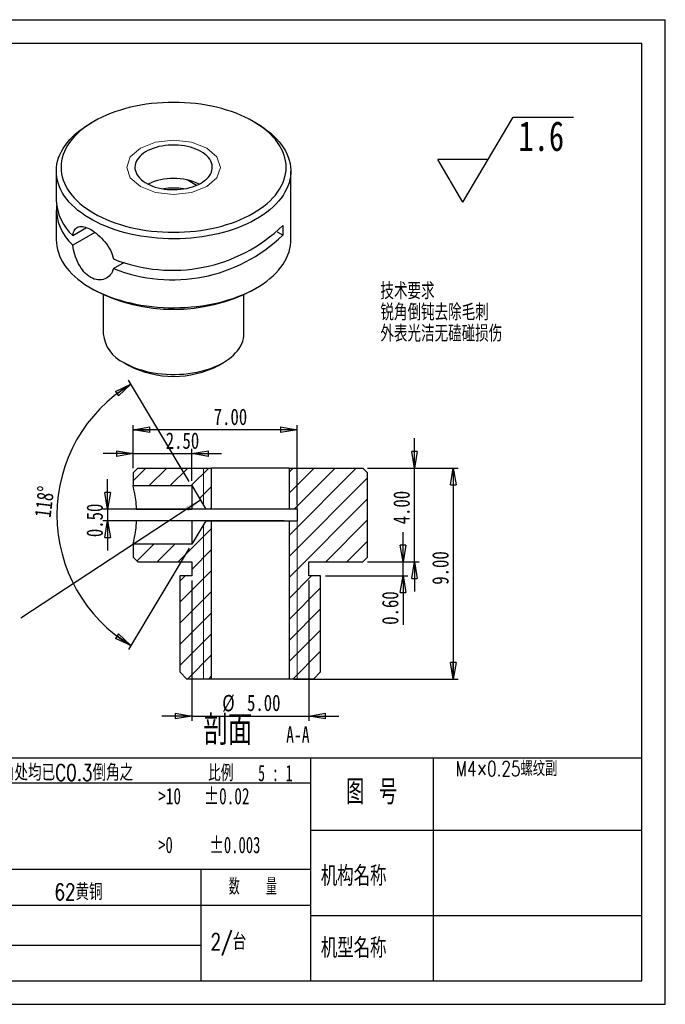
# Model space of a CAD drawing. Header units: millimetres. Extents: x 0 to 297, y 0 to 210.
# Tile 2 of 2: x 159 to 297, y 0 to 210. Entities that reach past the tile are written whole.
import ezdxf

# ---------------------------------------------------------------- set-up
doc = ezdxf.new("R2010")
doc.units = ezdxf.units.MM
doc.layers.add('图层0', color=7, linetype='Continuous', lineweight=25)
doc.layers.add('标注', color=7, linetype='Continuous')
doc.styles.add('SLDTEXTSTYLE0', font='TXT', dxfattribs={"width": 0.75, "bigfont": 'bigfont'})
doc.styles.add('SLDTEXTSTYLE1', font='TXT', dxfattribs={"width": 0.666667, "bigfont": 'bigfont'})
doc.styles.add('SLDTEXTSTYLE11', font='TXT', dxfattribs={"width": 0.7})
doc.styles.add('SLDTEXTSTYLE12', font='TXT', dxfattribs={"width": 0.7, "bigfont": 'bigfont'})
doc.styles.add('SLDTEXTSTYLE13', font='TXT', dxfattribs={"width": 0.62})
doc.styles.add('SLDTEXTSTYLE3', font='TXT', dxfattribs={"width": 0.681818})
doc.styles.add('SLDTEXTSTYLE5', font='TXT', dxfattribs={"width": 0.653846})
doc.styles.add('SLDTEXTSTYLE6', font='TXT', dxfattribs={"width": 0.6, "bigfont": 'bigfont'})
doc.styles.add('SLDTEXTSTYLE9', font='TXT', dxfattribs={"width": 0.75})
doc.dimstyles.new('SLDDIMSTYLE2', dxfattribs={"dimtxt": 0.18, "dimasz": 3.556, "dimexe": 0, "dimexo": 0.0625, "dimgap": 0, "dimtad": 0, "dimtih": 1, "dimtoh": 1, "dimdec": 0, "dimrnd": 1e-09, "dimzin": 0, "dimdsep": 46, "dimtxsty": 'Standard', "dimsah": 1, "dimcen": 0.09, "dimadec": 0, "dimazin": 0, "dimtfac": 3.556, "dimtdec": 0, "dimtofl": 0, "dimtmove": 0, "dimatfit": 3, "dimfxl": 0, "dimfrac": 2, "dimtolj": 1, "dimtzin": 0, "dimarcsym": 0})
doc.dimstyles.new('SLDDIMSTYLE3', dxfattribs={"dimtxt": 3.5, "dimasz": 3.556, "dimexe": 0, "dimexo": 0.0625, "dimgap": 0.875, "dimtad": 1, "dimlfac": 0.2, "dimrnd": 1e-09, "dimzin": 4, "dimdsep": 46, "dimtxsty": 'SLDTEXTSTYLE9', "dimblk1": 'CLOSED', "dimblk2": 'CLOSED', "dimsah": 1, "dimcen": 0.09, "dimadec": 0, "dimazin": 1, "dimtfac": 1, "dimtofl": 0, "dimtmove": 0, "dimatfit": 3, "dimldrblk": 'CLOSED', "dimfxl": 0, "dimfrac": 2, "dimtolj": 1, "dimtzin": 12, "dimarcsym": 0})
doc.dimstyles.new('SLDDIMSTYLE4', dxfattribs={"dimtxt": 3.5, "dimasz": 3.556, "dimexe": 0, "dimexo": 0.0625, "dimgap": 0.875, "dimtad": 1, "dimlfac": 0.2, "dimrnd": 1e-09, "dimzin": 0, "dimdsep": 46, "dimtxsty": 'SLDTEXTSTYLE9', "dimblk1": 'CLOSED', "dimblk2": 'CLOSED', "dimsah": 1, "dimcen": 0.09, "dimadec": 0, "dimazin": 0, "dimtfac": 1, "dimtmove": 0, "dimatfit": 0, "dimldrblk": 'CLOSED', "dimfxl": 0, "dimfrac": 2, "dimtolj": 1, "dimtzin": 12, "dimarcsym": 0})
doc.dimstyles.new('SLDDIMSTYLE5', dxfattribs={"dimtxt": 3.5, "dimasz": 3.556, "dimexe": 0, "dimexo": 0.0625, "dimgap": 0.875, "dimtad": 1, "dimlfac": 0.2, "dimrnd": 1e-09, "dimzin": 4, "dimdsep": 46, "dimtxsty": 'SLDTEXTSTYLE9', "dimblk1": 'CLOSED', "dimblk2": 'CLOSED', "dimsah": 1, "dimcen": 0.09, "dimadec": 0, "dimazin": 1, "dimtfac": 1, "dimtmove": 0, "dimatfit": 0, "dimldrblk": 'CLOSED', "dimfxl": 0, "dimfrac": 2, "dimtolj": 1, "dimtzin": 12, "dimarcsym": 0})
doc.dimstyles.new('SLDDIMSTYLE6', dxfattribs={"dimtxt": 3.5, "dimasz": 3.556, "dimexe": 0, "dimexo": 0.0625, "dimgap": 0.875, "dimtad": 1, "dimdec": 4, "dimlfac": 0.2, "dimzin": 12, "dimdsep": 46, "dimtxsty": 'SLDTEXTSTYLE9', "dimblk1": 'CLOSED', "dimblk2": 'CLOSED', "dimsah": 1, "dimcen": 0.09, "dimazin": 3, "dimtfac": 1, "dimtofl": 0, "dimtmove": 0, "dimatfit": 3, "dimldrblk": 'CLOSED', "dimfxl": 0, "dimfrac": 2, "dimtolj": 1, "dimtzin": 12, "dimarcsym": 0})

# ---------------------------------------------------------------- blocks, each defined once
blk = doc.blocks.new('SW_SFSYMBOL_0')
at = {"layer": '图层0', "color": 0}
for p, q in [((-11.87, -9.07), (-1.17, 9.07)), ((-1.17, 9.07), (11.73, 9.07)), ((-11.87, -9.07), (-17.23, 0)), ((-6.52, 0), (-17.23, 0))]:
    blk.add_line(p, q, dxfattribs=at)
at = {"layer": '图层0', "color": 0, "insert": (0, 8.19), "char_height": 6.35, "attachment_point": 1, "style": 'SLDTEXTSTYLE9'}
blk.add_mtext('1.6', dxfattribs=at)
blk = doc.blocks.new('_Closed')
at = {"color": 0, "linetype": 'ByBlock', "lineweight": -2}
for p, q in [((-1, 0.166667), (0, 0)), ((-1, 0.166667), (-1, -0.166667)), ((0, 0), (-1, -0.166667)), ((0, 0), (-1, 0))]:
    blk.add_line(p, q, dxfattribs=at)
blk = doc.blocks.new('_D_4')
at = {"layer": '标注'}
for p, q in [((183.52, 114.38), (183.52, 123.55)), ((218.52, 122.55), (183.52, 122.55)), ((218.52, 106.63), (218.52, 123.55))]:
    blk.add_line(p, q, dxfattribs=at)
at = {"layer": '标注', "xscale": 3.556, "yscale": 3.556, "rotation": 180.0000000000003}
blk.add_blockref('_Closed', (183.52, 122.55, 12.07), dxfattribs=at)
at = {"layer": '标注', "xscale": 3.556, "yscale": 3.556}
blk.add_blockref('_Closed', (218.52, 122.55, 12.07), dxfattribs=at)
at = {"layer": '标注', "insert": (200.71, 127.06), "char_height": 3.5, "attachment_point": 1, "style": 'SLDTEXTSTYLE9'}
blk.add_mtext('7.00', dxfattribs=at)
blk = doc.blocks.new('_D_5')
at = {"layer": '标注'}
for p, q in [((178.08, 105.63), (178.08, 111.98)), ((215.77, 105.63), (177.08, 105.63)), ((178.08, 105.63), (178.08, 103.13)), ((215.77, 103.13), (177.08, 103.13)), ((178.08, 103.13), (178.08, 96.78))]:
    blk.add_line(p, q, dxfattribs=at)
at = {"layer": '标注', "xscale": 3.556, "yscale": 3.556}
for p, rotation in [((178.08, 105.63, 12.07), 270.0000000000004), ((178.08, 103.13, 12.07), 90.0000000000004)]:
    blk.add_blockref('_Closed', p, dxfattribs=dict(at, rotation=rotation))
at = {"layer": '标注', "insert": (173.57, 99.64), "char_height": 3.5, "attachment_point": 1, "rotation": 90, "style": 'SLDTEXTSTYLE9'}
blk.add_mtext('0.50', dxfattribs=at)
blk = doc.blocks.new('_D_6')
at = {"layer": '标注'}
for p, q in [((243.52, 114.38), (243.52, 120.73)), ((233.52, 114.38), (244.52, 114.38)), ((243.52, 94.38), (243.52, 114.38)), ((233.52, 94.38), (244.52, 94.38)), ((243.52, 94.38), (243.52, 88.03))]:
    blk.add_line(p, q, dxfattribs=at)
at = {"layer": '标注', "xscale": 3.556, "yscale": 3.556}
for p, rotation in [((243.52, 114.38, 12.07), 270.0000000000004), ((243.52, 94.38, 12.07), 90.00000000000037)]:
    blk.add_blockref('_Closed', p, dxfattribs=dict(at, rotation=rotation))
at = {"layer": '标注', "insert": (239, 102.37), "char_height": 3.5, "attachment_point": 1, "rotation": 90, "style": 'SLDTEXTSTYLE9'}
blk.add_mtext('4.00', dxfattribs=at)
blk = doc.blocks.new('_D_7')
at = {"layer": '标注'}
for p, q in [((233.52, 114.38), (252.8, 114.38)), ((251.8, 114.38), (251.8, 69.38)), ((217.77, 69.38), (252.8, 69.38))]:
    blk.add_line(p, q, dxfattribs=at)
at = {"layer": '标注', "xscale": 3.556, "yscale": 3.556}
for p, rotation in [((251.8, 114.38, 12.07), 90.0000000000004), ((251.8, 69.38, 12.07), 270.0000000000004)]:
    blk.add_blockref('_Closed', p, dxfattribs=dict(at, rotation=rotation))
at = {"layer": '标注', "insert": (247.29, 89.49), "char_height": 3.5, "attachment_point": 1, "rotation": 90, "style": 'SLDTEXTSTYLE9'}
blk.add_mtext('9.00', dxfattribs=at)
blk = doc.blocks.new('_D_8')
at = {"layer": '标注'}
for p, q in [((183.52, 114.38), (183.52, 118.46)), ((196.02, 111.63), (196.02, 118.46)), ((183.52, 117.46), (177.17, 117.46)), ((183.52, 117.46), (196.02, 117.46)), ((196.02, 117.46), (202.37, 117.46))]:
    blk.add_line(p, q, dxfattribs=at)
at = {"layer": '标注', "xscale": 3.556, "yscale": 3.556}
for p, rotation in [((183.52, 117.46, 12.07), 1.119555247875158e-12), ((196.02, 117.46, 12.07), 180.0000000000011)]:
    blk.add_blockref('_Closed', p, dxfattribs=dict(at, rotation=rotation))
at = {"layer": '标注', "insert": (190.48, 121.97), "char_height": 3.5, "attachment_point": 1, "style": 'SLDTEXTSTYLE9'}
blk.add_mtext('2.50', dxfattribs=at)
blk = doc.blocks.new('_D_9')
at = {"layer": '标注'}
for p, q in [((195.5, 111.49), (182.52, 133.09)), ((195.5, 97.27), (182.52, 75.67))]:
    blk.add_line(p, q, dxfattribs=at)
blk.add_arc((199.77, 104.38), 32.49, 121, 239, dxfattribs=at)
at = {"layer": '标注', "xscale": 3.556, "yscale": 3.556}
for p, rotation in [((183.04, 132.23, 12.07), 34.12263304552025), ((183.04, 76.53, 12.07), 325.8773669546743)]:
    blk.add_blockref('_Closed', p, dxfattribs=dict(at, rotation=rotation))
at = {"layer": '标注', "insert": (162.45, 104.08), "char_height": 3.5, "attachment_point": 1, "rotation": 83.0461, "style": 'SLDTEXTSTYLE9'}
blk.add_mtext('118°', dxfattribs=at)
blk = doc.blocks.new('_D_10')
at = {"layer": '图层0'}
for p, q in [((196.02, 90.38), (196.02, 60.48)), ((221.02, 90.38), (221.02, 60.48)), ((196.02, 61.48), (189.67, 61.48)), ((196.02, 61.48), (221.02, 61.48)), ((221.02, 61.48), (227.37, 61.48))]:
    blk.add_line(p, q, dxfattribs=at)
at = {"layer": '图层0', "xscale": 3.556, "yscale": 3.556}
blk.add_blockref('_Closed', (196.02, 61.48, 12.07), dxfattribs=at)
at = {"layer": '图层0', "xscale": 3.556, "yscale": 3.556, "rotation": 180.0000000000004}
blk.add_blockref('_Closed', (221.02, 61.48, 12.07), dxfattribs=at)
at = {"layer": '图层0', "char_height": 3.5, "attachment_point": 1, "style": 'SLDTEXTSTYLE9'}
for s, insert in [('%%c', (202.53, 65.99)), ('5.00', (207.81, 66.05))]:
    blk.add_mtext(s, dxfattribs=dict(at, insert=insert))
blk = doc.blocks.new('_D_11')
at = {"layer": '图层0'}
for p, q in [((241.09, 94.38), (241.09, 100.73)), ((233.52, 94.38), (242.09, 94.38)), ((241.09, 91.38), (241.09, 94.38)), ((224.52, 91.38), (242.09, 91.38)), ((241.09, 91.38), (241.09, 80.94))]:
    blk.add_line(p, q, dxfattribs=at)
at = {"layer": '图层0', "xscale": 3.556, "yscale": 3.556}
for p, rotation in [((241.09, 94.38, 12.07), 270.0000000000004), ((241.09, 91.38, 12.07), 90.0000000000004)]:
    blk.add_blockref('_Closed', p, dxfattribs=dict(at, rotation=rotation))
at = {"layer": '图层0', "insert": (236.58, 80.94), "char_height": 3.5, "attachment_point": 1, "rotation": 90, "style": 'SLDTEXTSTYLE9'}
blk.add_mtext('0.60', dxfattribs=at)

msp = doc.modelspace()

# ---------------------------------------------------------------- hatches: boundary and pattern name
at = {"layer": '图层0', "linetype": 'Continuous', "lineweight": 18}
h = msp.add_hatch(dxfattribs=at)
h.set_pattern_fill('ANSI31', color=256, angle=3e-322, style=0)
h.paths.add_polyline_path([(200.2660236, 114.3781781), (184.5160236, 114.3781781), (183.5160236, 113.3781781), (183.5160236, 110.6281781), (196.0160236, 110.6281781), (199.0203267, 105.6281781), (200.2660236, 105.6281781)], flags=0)
h = msp.add_hatch(dxfattribs=at)
h.set_pattern_fill('ANSI31', color=256, angle=3e-322, style=0)
h.paths.add_polyline_path([(233.5160236, 113.3781781), (232.5160236, 114.3781781), (216.7660236, 114.3781781), (216.7660236, 105.6281781), (218.5160236, 105.6281781), (218.5160236, 103.1281781), (216.7660236, 103.1281781), (216.7660236, 69.3781781), (222.0160236, 69.3781781), (223.5160236, 70.8781781), (223.5160236, 91.3781781), (221.0160236, 91.3781781), (221.0160236, 94.3781781), (232.5160236, 94.3781781), (233.5160236, 95.3781781)], flags=0)
h = msp.add_hatch(dxfattribs=at)
h.set_pattern_fill('ANSI31', color=256, angle=3e-322, style=0)
h.paths.add_polyline_path([(183.5160236, 95.3781781), (184.5160236, 94.3781781), (196.0160236, 94.3781781), (196.0160236, 91.3781781), (193.5160236, 91.3781781), (193.5160236, 70.8781781), (195.0160236, 69.3781781), (200.2660236, 69.3781781), (200.2660236, 103.1281781), (199.0203267, 103.1281781), (196.0160236, 98.1281781), (183.5160236, 98.1281781)], flags=0)

# ---------------------------------------------------------------- linework, layer by layer
at = {"color": 7, "linetype": 'Continuous', "lineweight": 25}
for p, q in [((175.1840619, 188.3060569), (174.4768402, 187.8976538)), ((209.8379241, 187.8976538), (209.1307024, 188.3060569)), ((167.1573821, 177.6942109), (167.1573821, 171.3660196)), ((217.1573821, 162.9964763), (217.1573821, 177.6942109)), ((197.0382886, 174.6710614), (195.029491, 175.8307156)), ((167.1573821, 169.3246676), (167.1573821, 162.9964763)), ((215.4303017, 166.0949303), (215.4303017, 164.0535782)), ((170.6881186, 163.9715359), (173.6081158, 165.6572143)), ((175.3797866, 164.6386261), (170.6881186, 161.9301838)), ((215.4303017, 164.0535782), (214.323908, 164.6922857)), ((179.3483727, 156.9307256), (181.6630294, 158.2669485)), ((174.4768402, 152.7930334), (175.1840619, 152.3846303)), ((177.1573821, 151.3644537), (177.1573821, 142.9912264)), ((207.1573821, 142.9912264), (207.1573821, 151.3644537)), ((209.1307024, 152.3846303), (209.8379241, 152.7930334)), ((181.549057, 136.8691607), (182.6098895, 136.256556)), ((201.7048748, 136.256556), (202.7657073, 136.8691607)), ((183.5160236, 113.3781781), (184.5160236, 114.3781781)), ((184.5160236, 114.3781781), (200.2660236, 114.3781781)), ((200.2660236, 105.6281781), (200.2660236, 114.3781781)), ((216.7660236, 114.3781781), (200.2660236, 114.3781781)), ((216.7660236, 114.3781781), (216.7660236, 105.6281781)), ((216.7660236, 114.3781781), (232.5160236, 114.3781781)), ((232.5160236, 114.3781781), (233.5160236, 113.3781781)), ((183.5160236, 113.3781781), (183.5160236, 110.6281781)), ((233.5160236, 95.3781781), (233.5160236, 113.3781781)), ((183.5160236, 110.6281781), (196.0160236, 110.6281781)), ((196.0160236, 110.6281781), (196.0160236, 105.6281781)), ((196.0160236, 110.6281781), (199.0203267, 105.6281781)), ((184.2776243, 105.6281781), (196.0160236, 105.6281781)), ((200.2660236, 105.6281781), (199.0203267, 105.6281781)), ((216.7660236, 105.6281781), (200.2660236, 105.6281781)), ((218.5160236, 105.6281781), (216.7660236, 105.6281781)), ((218.5160236, 105.6281781), (218.5160236, 103.1281781)), ((196.0160236, 103.1281781), (184.2776243, 103.1281781)), ((196.0160236, 103.1281781), (196.0160236, 98.1281781)), ((199.0203267, 103.1281781), (196.0160236, 98.1281781)), ((199.0203267, 103.1281781), (200.2660236, 103.1281781)), ((200.2660236, 69.3781781), (200.2660236, 103.1281781)), ((200.2660236, 103.1281781), (216.7660236, 103.1281781)), ((216.7660236, 103.1281781), (216.7660236, 69.3781781)), ((216.7660236, 103.1281781), (218.5160236, 103.1281781)), ((183.5160236, 98.1281781), (183.5160236, 95.3781781)), ((196.0160236, 98.1281781), (183.5160236, 98.1281781)), ((184.5160236, 94.3781781), (183.5160236, 95.3781781)), ((233.5160236, 95.3781781), (232.5160236, 94.3781781)), ((184.5160236, 94.3781781), (196.0160236, 94.3781781)), ((196.0160236, 94.3781781), (196.0160236, 91.3781781)), ((221.0160236, 91.3781781), (221.0160236, 94.3781781)), ((221.0160236, 94.3781781), (232.5160236, 94.3781781)), ((193.5160236, 91.3781781), (193.5160236, 70.8781781)), ((196.0160236, 91.3781781), (193.5160236, 91.3781781)), ((223.5160236, 91.3781781), (221.0160236, 91.3781781)), ((223.5160236, 70.8781781), (223.5160236, 91.3781781)), ((195.0160236, 69.3781781), (193.5160236, 70.8781781)), ((200.2660236, 69.3781781), (195.0160236, 69.3781781)), ((216.7660236, 69.3781781), (200.2660236, 69.3781781)), ((222.0160236, 69.3781781), (216.7660236, 69.3781781)), ((223.5160236, 70.8781781), (222.0160236, 69.3781781))]:
    msp.add_line(p, q, dxfattribs=at)
at = {"color": 7, "linetype": 'Continuous', "lineweight": 18}
for p, q in [((198.5160236, 114.3781781), (198.5160236, 106.4674794)), ((218.5160236, 114.3781781), (218.5160236, 105.6281781)), ((218.5160236, 103.1281781), (218.5160236, 69.3781781)), ((198.5160236, 102.2888768), (198.5160236, 69.3781781))]:
    msp.add_line(p, q, dxfattribs=at)
at = {"color": 7, "linetype": 'Continuous', "lineweight": 25, "flags": 128}
for points in [[(209.1279449, 188.3076491), (208.2747971, 188.7765593), (207.382821, 189.2207382), (206.4541655, 189.6391159), (205.4910677, 190.0306843), (204.495848, 190.3945002), (203.4709038, 190.7296872), (202.4187044, 191.0354376), (201.3417845, 191.311015), (200.2427386, 191.5557554), (199.1242144, 191.7690693), (197.9889065, 191.9504427), (196.8395499, 192.0994387), (195.6789135, 192.2156984), (194.5097935, 192.2989417), (193.3350063, 192.348968), (192.1573821, 192.3656568), (190.979758, 192.348968), (189.8049708, 192.2989417), (188.6358508, 192.2156984), (187.4752144, 192.0994387), (186.3258578, 191.9504427), (185.1905499, 191.7690693), (184.0720257, 191.5557554), (182.9729798, 191.311015), (181.8960599, 191.0354376), (180.8438605, 190.7296872), (179.8189163, 190.3945002), (178.8236966, 190.0306843), (177.8605988, 189.6391159), (176.9319433, 189.2207382), (176.0399672, 188.7765593), (175.1868194, 188.3076491), (174.3745551, 187.8151373), (173.6051313, 187.3002105), (172.8804014, 186.7641091), (172.2021114, 186.2081246), (171.5718955, 185.6335965), (170.9912718, 185.0419088), (170.4616391, 184.434487), (169.9842734, 183.8127944), (169.5603246, 183.1783287), (169.1908141, 182.5326184), (168.8766321, 181.8772191), (168.6185354, 181.2137096), (168.4171459, 180.5436885), (168.2729487, 179.8687699), (168.1862912, 179.1905797), (168.1573821, 178.5107517), (168.1862912, 177.8309238), (168.2729487, 177.1527336), (168.4171459, 176.4778149), (168.6185354, 175.8077938), (168.8766321, 175.1442844), (169.1908141, 174.4888851), (169.5603246, 173.8431748), (169.9842734, 173.2087091), (170.4616391, 172.5870165), (170.9912718, 171.9795947), (171.5718955, 171.387907), (172.2021114, 170.8133789), (172.8804014, 170.2573944), (173.6051313, 169.721293), (174.3745551, 169.2063662), (175.1868194, 168.7138544), (176.0399672, 168.2449442), (176.9319433, 167.8007653), (177.8605988, 167.3823876), (178.8236966, 166.9908192), (179.8189163, 166.6270033), (180.8438605, 166.2918163), (181.8960599, 165.9860659), (182.9729798, 165.7104885), (184.0720257, 165.4657481), (185.1905499, 165.2524342), (186.3258578, 165.0710608), (187.4752144, 164.9220648), (188.6358508, 164.8058051), (189.8049708, 164.7225618), (190.979758, 164.6725355), (192.1573821, 164.6558467), (193.3350063, 164.6725355), (194.5097935, 164.7225618), (195.6789135, 164.8058051), (196.8395499, 164.9220648), (197.9889065, 165.0710608), (199.1242144, 165.2524342), (200.2427386, 165.4657481), (201.3417845, 165.7104885), (202.4187044, 165.9860659), (203.4709038, 166.2918163), (204.495848, 166.6270033), (205.4910677, 166.9908192), (206.4541655, 167.3823876), (207.382821, 167.8007653), (208.2747971, 168.2449442), (209.1279449, 168.7138544), (209.9402092, 169.2063662), (210.709633, 169.721293), (211.4343629, 170.2573944), (212.1126528, 170.8133789), (212.7428688, 171.387907), (213.3234925, 171.9795947), (213.8531252, 172.5870165), (214.3304909, 173.2087091), (214.7544397, 173.8431748), (215.1239502, 174.4888851), (215.4381322, 175.1442844), (215.6962289, 175.8077938), (215.8976184, 176.4778149), (216.0418156, 177.1527336), (216.1284731, 177.8309238), (216.1573821, 178.5107517), (216.1284731, 179.1905797), (216.0418156, 179.8687699), (215.8976184, 180.5436885), (215.6962289, 181.2137096), (215.4381322, 181.8772191), (215.1239502, 182.5326184), (214.7544397, 183.1783287), (214.3304909, 183.8127944), (213.8531252, 184.434487), (213.3234925, 185.0419088), (212.7428688, 185.6335965), (212.1126528, 186.2081246), (211.4343629, 186.7641091), (210.709633, 187.3002105), (209.9402092, 187.8151373), (209.1279449, 188.3076491)], [(209.8350517, 187.8993123), (210.6622754, 187.3982941), (211.4469374, 186.8749563), (212.1872327, 186.3305024), (212.8814587, 185.7661847), (213.5280187, 185.1833013), (214.1254256, 184.5831927), (214.6723052, 183.9672393), (215.1673998, 183.3368576), (215.6095706, 182.6934977), (215.9978006, 182.0386393), (216.3311969, 181.3737886), (216.6089927, 180.7004747), (216.830549, 180.0202463), (216.9953561, 179.334668), (217.1030352, 178.6453165), (217.1533385, 177.9537775), (217.1461502, 177.2616415), (217.081487, 176.5705003), (216.9594975, 175.8819438), (216.7804624, 175.1975555), (216.5447934, 174.5189097), (216.2530326, 173.8475671), (215.905851, 173.1850719), (215.5040472, 172.5329479), (215.0485453, 171.8926949), (214.540393, 171.2657857), (213.9807591, 170.653662), (213.3709306, 170.0577318), (212.7123104, 169.4793657), (212.0064131, 168.9198941), (211.2548625, 168.3806036), (210.459387, 167.8627348), (209.6218163, 167.3674786), (208.7440769, 166.8959743), (207.8281875, 166.4493063), (206.8762548, 166.0285019), (205.8904682, 165.634529), (204.8730951, 165.2682938), (203.8264754, 164.9306386), (202.7530164, 164.62234), (201.6551872, 164.3441071), (200.5355126, 164.0965799), (199.3965681, 163.8803277), (198.2409733, 163.6958479), (197.071386, 163.5435647), (195.8904963, 163.4238285), (194.7010204, 163.3369146), (193.505694, 163.283023), (192.3072664, 163.2622775), (191.1084941, 163.274726), (189.9121343, 163.3203397), (188.7209386, 163.3990138), (187.5376468, 163.5105673), (186.3649806, 163.6547437), (185.2056371, 163.8312113), (184.0622828, 164.0395642), (182.9375475, 164.2793232), (181.8340182, 164.5499369), (180.7542329, 164.8507829), (179.7006752, 165.1811692), (178.6757683, 165.5403358), (177.6818696, 165.9274568), (176.721265, 166.3416417), (175.796164, 166.7819378), (174.9086943, 167.2473325), (174.0608972, 167.7367554), (173.2547225, 168.2490807), (172.4920246, 168.7831302), (171.7745576, 169.3376754), (171.1039718, 169.9114409), (170.4818094, 170.5031071), (169.9095016, 171.111313), (169.3883647, 171.7346598), (168.9195972, 172.3717137), (168.5042773, 173.0210096), (168.1433604, 173.6810539), (167.8376765, 174.3503287), (167.5879286, 175.0272945), (167.3946913, 175.7103943), (167.258409, 176.3980569), (167.1793952, 177.0887007), (167.1578315, 177.7807373), (167.1937675, 178.4725748), (167.2871207, 179.162622), (167.4376763, 179.8492919), (167.645088, 180.531005), (167.9088787, 181.2061933), (168.2284418, 181.8733041), (168.6030422, 182.5308027), (169.0318184, 183.1771771), (169.5137841, 183.8109404), (170.0478308, 184.4306351), (170.6327301, 185.0348358), (171.2671369, 185.6221528), (171.9495919, 186.1912353), (172.6785254, 186.7407743), (173.452261, 187.269506), (174.2690189, 187.7762142), (174.4768402, 187.8976538)], [(197.9910131, 181.8784352), (197.4824081, 182.1484248), (196.9364518, 182.3928986), (196.3569738, 182.6101421), (195.7480387, 182.7986312), (195.1139177, 182.9570439), (194.4590588, 183.0842691), (193.7880552, 183.1794144), (193.1056136, 183.2418123), (192.4165209, 183.2710253), (191.7256105, 183.2668484), (191.0377287, 183.2293108), (190.3577004, 183.158676), (189.6902956, 183.0554393), (189.0401957, 182.9203249), (188.4119605, 182.7542805), (187.8099968, 182.5584708), (187.2385269, 182.3342692), (186.7015593, 182.0832484), (186.2028603, 181.8071692), (185.745928, 181.5079679), (185.3339674, 181.1877433), (184.9698682, 180.8487416), (184.6561842, 180.4933405), (184.3951158, 180.124033), (184.1884941, 179.7434094), (184.0377684, 179.3541397), (183.9439959, 178.9589542), (183.9078345, 178.5606249), (183.9295377, 178.1619458), (184.0089533, 177.7657133), (184.1455243, 177.3747067), (184.3382928, 176.9916686), (184.5859065, 176.6192858), (184.8866287, 176.2601703), (185.23835, 175.916841), (185.6386033, 175.5917061), (186.0845812, 175.2870463), (186.5731554, 175.0049984), (187.100899, 174.7475408), (187.6641101, 174.5164795), (188.2588383, 174.3134351), (188.880912, 174.1398319), (189.5259678, 173.9968875), (190.1894811, 173.8856047), (190.8667978, 173.8067639), (191.553167, 173.7609183), (192.2437744, 173.7483893), (192.9337757, 173.7692648), (193.6183313, 173.8233985), (194.2926393, 173.9104106), (194.95197, 174.0296908), (195.5916987, 174.1804024), (196.2073381, 174.3614883), (196.79457, 174.5716783), (197.3492754, 174.809498), (197.8675633, 175.0732794), (198.3457985, 175.3611722), (198.7806263, 175.6711571), (199.1689969, 176.0010596), (199.508186, 176.3485659), (199.7958145, 176.7112383), (200.0298649, 177.086533), (200.2086954, 177.4718176), (200.3310518, 177.8643896), (200.3960758, 178.2614953), (200.4033113, 178.6603494), (200.3527075, 179.0581541), (200.2446193, 179.4521193), (200.0798051, 179.8394814), (199.8594207, 180.2175234), (199.585012, 180.5835937), (199.2585039, 180.9351244), (198.8821865, 181.2696499), (198.4586994, 181.5848238), (197.9910131, 181.8784352)], [(167.1573821, 162.9964763), (167.1793952, 162.3909661), (167.258409, 161.7003223), (167.3946913, 161.0126597), (167.5879286, 160.3295599), (167.8376765, 159.6525941), (168.1433604, 158.9833193), (168.5042773, 158.323275), (168.9195972, 157.6739791), (169.3883647, 157.0369252), (169.9095016, 156.4135784), (170.4818094, 155.8053725), (171.1039718, 155.2137063), (171.7745576, 154.6399408), (172.4920246, 154.0853956), (173.2547225, 153.5513461), (174.0608972, 153.0390208), (174.9086943, 152.5495979), (175.796164, 152.0842032), (176.721265, 151.643907), (177.6818696, 151.2297222), (178.6757683, 150.8426012), (179.7006752, 150.4834345), (180.7542329, 150.1530483), (181.8340182, 149.8522023), (182.9375475, 149.5815886), (184.0622828, 149.3418296), (185.2056371, 149.1334766), (186.3649806, 148.9570091), (187.5376468, 148.8128327), (188.7209386, 148.7012792), (189.9121343, 148.6226051), (191.1084941, 148.5769914), (192.3072664, 148.5645429), (193.505694, 148.5852883), (194.7010204, 148.63918), (195.8904963, 148.7260939), (197.071386, 148.8458301), (198.2409733, 148.9981132), (199.3965681, 149.1825931), (200.5355126, 149.3988453), (201.6551872, 149.6463725), (202.7530164, 149.9246054), (203.8264754, 150.232904), (204.8730951, 150.5705592), (205.8904682, 150.9367944), (206.8762548, 151.3307673), (207.8281875, 151.7515717), (208.7440769, 152.1982397), (209.6218163, 152.669744), (210.459387, 153.1650002), (211.2548625, 153.682869), (212.0064131, 154.2221594), (212.7123104, 154.7816311), (213.3709306, 155.3599971), (213.9807591, 155.9559274), (214.540393, 156.568051), (215.0485453, 157.1949603), (215.5040472, 157.8352133), (215.905851, 158.4873373), (216.2530326, 159.1498325), (216.5447934, 159.821175), (216.7804624, 160.4998209), (216.9594975, 161.1842092), (217.081487, 161.8727657), (217.1461502, 162.5639068), (217.1573821, 162.9964763)], [(181.5507804, 136.8681656), (182.2307065, 136.4993416), (182.9490369, 136.1556334), (183.7029926, 135.8383708), (184.4896567, 135.5487813), (185.3059857, 135.2879851), (186.1488214, 135.0569912), (187.0149032, 134.8566934), (187.9008801, 134.6878664), (188.8033247, 134.5511636), (189.7187454, 134.4471138), (190.6436007, 134.3761194), (191.5743126, 134.3384552), (192.5072803, 134.334267), (193.4388943, 134.3635708), (194.3655503, 134.4262533), (195.2836634, 134.522072), (196.1896815, 134.6506563), (197.0800994, 134.8115086), (197.9514723, 135.0040067), (198.800429, 135.2274057), (199.623685, 135.4808415), (200.4180553, 135.7633335), (201.1804667, 136.0737888), (201.9079695, 136.4110063), (202.5977493, 136.7736814), (203.2471372, 137.160411), (203.8536211, 137.5696989), (204.4148544, 137.9999616), (204.928666, 138.4495345), (205.393068, 138.9166784), (205.8062637, 139.3995859), (206.1666545, 139.8963888), (206.4728462, 140.405165), (206.7236541, 140.9239461), (206.9181079, 141.4507252), (207.0554554, 141.9834642), (207.1351651, 142.520102), (207.1573821, 142.9912264)]]:
    msp.add_lwpolyline(points, dxfattribs=at)
at = {"color": 7, "linetype": 'Continuous', "lineweight": 18, "flags": 128}
msp.add_lwpolyline([(199.22845, 182.5927923), (201.3961775, 180.7199362), (202.1573821, 178.5107517), (201.3961775, 176.3015673), (199.22845, 174.4287112), (195.9842165, 173.1773087), (192.1573821, 172.7378746), (188.3305478, 173.1773087), (185.0863143, 174.4287112), (182.9185868, 176.3015673), (182.1573821, 178.5107517), (182.9185868, 180.7199362), (185.0863143, 182.5927923), (188.3305478, 183.8441948), (192.1573821, 184.2836289), (195.9842165, 183.8441948), (199.22845, 182.5927923)], dxfattribs=at)
at = {"color": 7, "linetype": 'Continuous', "lineweight": 25}
for centre, radius, start, end in [((192.1573821, 163.3031559), 12.8509679, 64.876826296, 115.123173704), ((192.1573821, 160.0106973), 14.0771329, 81.083443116, 98.916556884), ((177.478707, 171.7540972), 10.3286181, 182.153283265, 228.894032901), ((177.2490586, 169.5563837), 10.0600625, 175.501962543, 229.2940707), ((191.9011471, 190.3347931), 33.7815344, 248.186483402, 314.147615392), ((191.9011471, 188.2934411), 33.7815344, 248.186483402, 314.147615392), ((192.1573821, 184.9507336), 36.723898, 242.471657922, 297.528342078), ((184.6705272, 143.7443346), 7.550796, 185.724136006, 245.596004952), ((192.1572969, 154.6086186), 20.6870599, 242.519872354, 297.485502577)]:
    msp.add_arc(centre, radius, start, end, dxfattribs=at)
for points, knots in [([(170.6881186, 163.9715359), (170.7635783, 164.4697196), (170.9039668, 164.8866633), (171.3107016, 165.5145319), (171.577574, 165.7274389), (172.5579239, 166.0482671), (173.4594215, 165.8331074), (174.9934824, 164.9467867), (175.5138076, 164.5716335), (176.5523912, 163.669497), (177.0483697, 163.1611669), (177.9557544, 162.0429899), (178.3526331, 161.4502515), (178.9900011, 160.2155847), (179.22111, 159.5906494), (179.3483727, 158.9720776)], [0, 0, 0, 0, 0.125, 0.125, 0.25, 0.25, 0.5, 0.5, 0.625, 0.625, 0.75, 0.75, 0.875, 0.875, 1, 1, 1, 1]), ([(179.3483727, 156.9307256), (179.2218807, 156.4030329), (178.9869164, 155.9307817), (178.3534573, 155.1731344), (177.9495154, 154.8810474), (177.0498014, 154.5248903), (176.5438812, 154.4573257), (175.5172195, 154.566741), (174.9841502, 154.7456601), (173.9753188, 155.3280389), (173.4876035, 155.7383952), (172.6203435, 156.7227897), (172.2299253, 157.3082643), (171.5790362, 158.5596459), (171.3096591, 159.2414831), (170.9047732, 160.5962844), (170.7633455, 161.2879584), (170.6881186, 161.9301838)], [0, 0, 0, 0, 0.125, 0.125, 0.25, 0.25, 0.375, 0.375, 0.5, 0.5, 0.625, 0.625, 0.75, 0.75, 0.875, 0.875, 1, 1, 1, 1]), ([(184.2776243, 105.6281781), (184.2415628, 106.3274368), (184.1754328, 107.0032217), (184.0142365, 108.2205814), (183.9196272, 108.7645312), (183.6550122, 110.1150684), (183.5160236, 110.6281781), (183.5160236, 110.6281781)], [0, 0, 0, 0, 0.25, 0.25, 0.5, 0.5, 1, 1, 1, 1]), ([(199.0203267, 105.6281781), (199.0203267, 105.6281781), (198.9558796, 105.6281781), (198.7723659, 105.6281781), (198.6565204, 105.6281781), (198.2876141, 105.6281781), (198.0123966, 105.6281781), (197.1756606, 105.6281781), (196.5963074, 105.6281781), (196.0160236, 105.6281781)], [0, 0, 0, 0, 0.125, 0.125, 0.25, 0.25, 0.5, 0.5, 1, 1, 1, 1]), ([(183.5160236, 98.1281781), (183.5160236, 98.1281781), (183.5482057, 98.2537483), (183.6614157, 98.7329815), (183.7433177, 99.0920891), (183.9190469, 99.9887543), (184.014508, 100.5378911), (184.1750662, 101.7502999), (184.24166, 102.4308043), (184.2776243, 103.1281781)], [0, 0, 0, 0, 0.25, 0.25, 0.5, 0.5, 0.75, 0.75, 1, 1, 1, 1]), ([(199.0203267, 103.1281781), (199.0203267, 103.1281781), (198.9558796, 103.1281781), (198.7723659, 103.1281781), (198.6565204, 103.1281781), (198.2876141, 103.1281781), (198.0123966, 103.1281781), (197.1756606, 103.1281781), (196.5963074, 103.1281781), (196.0160236, 103.1281781)], [0, 0, 0, 0, 0.125, 0.125, 0.25, 0.25, 0.5, 0.5, 1, 1, 1, 1])]:
    msp.add_open_spline(points, degree=3, knots=knots, dxfattribs=at)
at = {"layer": '图层0'}
for p, q in [((0, 210), (297, 210)), ((297, 0), (297, 210)), ((5, 204.9828915), (292, 204.9828915)), ((292, 4.9828915), (292, 204.9828915)), ((221.3534427, 52.5), (221.3534427, 4.9828915)), ((292, 52.5), (5, 52.5)), ((247.5, 52.5), (247.5, 4.9828915)), ((47.7573077, 47.2066813), (221.3534427, 47.2066813)), ((221.3534427, 37.1507103), (292, 37.1507103)), ((221.3534427, 28.7414458), (5, 28.7414458)), ((198, 28.7414458), (198, 4.9828915)), ((221.3534427, 21.0625238), (47.7573077, 21.0625238)), ((221.3534427, 18.9087584), (292, 18.9087584)), ((47.7573077, 12.6098759), (198, 12.6098759)), ((5, 4.9828915), (292, 4.9828915)), ((0, 0), (297, 0))]:
    msp.add_line(p, q, dxfattribs=at)

# ---------------------------------------------------------------- block references
msp.add_blockref('SW_SFSYMBOL_0', (265.7027579, 180.1590446), dxfattribs=at)

# ---------------------------------------------------------------- texts
for s, insert, char_height, attachment_point, style in [('技术要求', (236.2560116, 153.8757428), 3.5, 1, 'SLDTEXTSTYLE0'), ('锐角倒钝去除毛刺', (236.2560116, 149.3500483), 3.5, 1, 'SLDTEXTSTYLE0'), ('外表光洁无磕碰损伤', (236.2560116, 144.8243537), 3.5, 1, 'SLDTEXTSTYLE0'), ('剖面', (203.7145658, 61.6778552), 6.35, 2, 'SLDTEXTSTYLE0'), ('A-A', (218.6586271, 59.2913044), 3.5, 2, 'SLDTEXTSTYLE11'), ('未注倒角处均已C0.3倒角之', (146.6863439, 51.1744732), 3.5, 1, 'SLDTEXTSTYLE0'), ('比例', (202.2242876, 51.0804013), 3.5, 2, 'SLDTEXTSTYLE12'), ('5 : 1', (213.8659198, 51.0804013), 3.5, 2, 'SLDTEXTSTYLE13'), ('M4×0.25螺纹副', (252.2508939, 51.8463597), 3.175, 1, 'SLDTEXTSTYLE0'), ('图 号', (234.389323, 47.9304153), 5.29166667, 2, 'SLDTEXTSTYLE1'), ('>10   ±0.02', (188.8751575, 46.1532431), 3.5, 1, 'SLDTEXTSTYLE3'), ('>0     ±0.003', (188.8751575, 35.7381223), 3.5, 1, 'SLDTEXTSTYLE5'), ('机构名称', (223.5659049, 29.4964489), 4.23333333, 1, 'SLDTEXTSTYLE0'), ('数   量', (203.928637, 26.8698822), 3.5, 1, 'SLDTEXTSTYLE6'), ('62黄铜', (166.739736, 25.7231925), 3.5, 1, 'SLDTEXTSTYLE0'), ('2/台', (200.0356947, 15.111921), 3.5, 1, 'SLDTEXTSTYLE0'), ('机型名称', (223.5659049, 14.1423895), 4.23333333, 1, 'SLDTEXTSTYLE0')]:
    msp.add_mtext(s, dxfattribs=dict(at, insert=insert, char_height=char_height, attachment_point=attachment_point, style=style))

# ---------------------------------------------------------------- dimensions: what is measured, and where the dimension line sits
dim = msp.add_linear_dim(base=(241.0912534, 94.3781781), p1=(223.5160236, 91.3781781), p2=(232.5160236, 94.3781781), angle=90, dimstyle='SLDDIMSTYLE4', dxfattribs=at)
dim.commit()
dim.dimension.update_dxf_attribs({"geometry": '_D_11', "text_midpoint": (241.0912534, 85.4652175), "dimtype": 160})
dim = msp.add_linear_dim(base=(221.0160236, 61.4819352), p1=(196.0160236, 91.3781781), p2=(221.0160236, 91.3781781), text='%%c<>', dimstyle='SLDDIMSTYLE5', dxfattribs=at)
dim.commit()
dim.dimension.update_dxf_attribs({"geometry": '_D_10', "text_midpoint": (209.69922, 61.4819352), "dimtype": 160})
at = {"layer": '标注'}
dim = msp.add_angular_dim_2l(base=(167.27699, 104.3781781), line1=((196.0160236, 110.6281781), (199.0203267, 105.6281781)), line2=((199.0203267, 103.1281781), (196.0160236, 98.1281781)), dimstyle='SLDDIMSTYLE6', dxfattribs=at)
dim.commit()
dim.dimension.update_dxf_attribs({"geometry": '_D_9', "text_midpoint": (167.5160236, 108.3123073), "dimtype": 162})
dim = msp.add_linear_dim(base=(183.5160236, 122.5518554), p1=(218.5160236, 105.6281781), p2=(183.5160236, 113.3781781), dimstyle='SLDDIMSTYLE3', dxfattribs=at)
dim.commit()
dim.dimension.update_dxf_attribs({"geometry": '_D_4', "text_midpoint": (205.2380416, 122.5518554), "dimtype": 160})
for base, p1, p2, angle, dimstyle, picture, middle in [((196.0160236, 117.455333), (183.5160236, 113.3781781), (196.0160236, 110.6281781), 0, 'SLDDIMSTYLE5', '_D_8', (195.0073629, 117.455333)), ((243.5160236, 114.3781781), (232.5160236, 94.3781781), (232.5160236, 114.3781781), 90, 'SLDDIMSTYLE5', '_D_6', (243.5160236, 106.8998147)), ((251.8045177, 69.3781781), (232.5160236, 114.3781781), (216.7660236, 69.3781781), 90, 'SLDDIMSTYLE3', '_D_7', (251.8045177, 94.0138761)), ((178.0839826, 103.1281781), (216.7660236, 105.6281781), (216.7660236, 103.1281781), 90, 'SLDDIMSTYLE4', '_D_5', (178.0839826, 104.1655473))]:
    dim = msp.add_linear_dim(base=base, p1=p1, p2=p2, angle=angle, dimstyle=dimstyle, dxfattribs=at)
    dim.commit()
    dim.dimension.update_dxf_attribs({"geometry": picture, "text_midpoint": middle, "dimtype": 160})

# ---------------------------------------------------------------- leaders
msp.add_leader([(197.8935842, 107.5033924), (159.5556529, 82.334507)], dimstyle='SLDDIMSTYLE2', dxfattribs=at)

doc.saveas('drawing.dxf')
